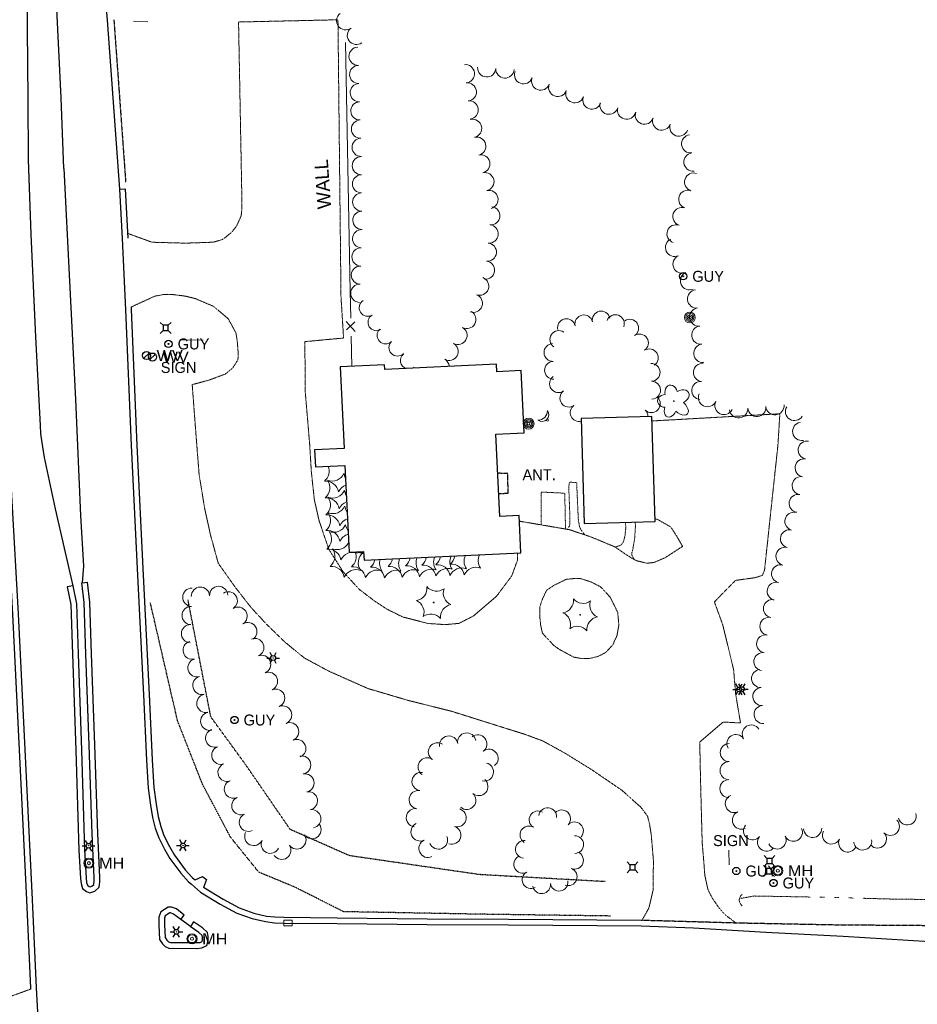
# Model space of a CAD drawing. Extents: x 386588 to 390135, y 96998 to 113606.
# Tile 78 of 93: x 388382 to 388776, y 107891 to 108323. Entities that reach past the tile are written whole.
import ezdxf
from ezdxf.enums import TextEntityAlignment as Align

# ---------------------------------------------------------------- set-up
doc = ezdxf.new("R2010")
doc.units = 0
doc.header["$MEASUREMENT"] = 0
for name, pattern in [('Wisdot1', [0.0625, 0.03125, -0.03125]), ('Wisdot3', [0.1875, 0.125, -0.0625]), ('Wisdot5', [0.1, 0.05, -0.05]), ('Wisdot6', [0.375, 0.125, -0.0625, 0.03125, -0.0625, 0.03125, -0.0625])]:
    doc.linetypes.add(name, pattern=pattern)
for name, color, linetype, lineweight in [('E_BLD', 241, 'Continuous', 25), ('E_DRN', 40, 'Continuous', 15), ('E_DTM_SlopeBottom', 3, 'Wisdot1', 25), ('E_DTM_SlopeTop', 3, 'Wisdot1', 25), ('E_DWY', 2, 'Wisdot3', 15), ('E_LAND_Vegetation', 3, 'Continuous', 15), ('E_LTG', 21, 'Continuous', 25), ('E_MISCPROP', 30, 'Continuous', 15), ('E_MISCPROP_HvyDash', 241, 'Wisdot3', 25), ('E_MISCPROP_Railing', 30, 'Continuous', 15), ('E_MISCPROP_Solid', 241, 'Continuous', 15), ('E_PATH_Sidewalk', 2, 'Wisdot5', 15), ('E_RDWY', 21, 'Continuous', 25), ('E_RDWY_Gravel', 21, 'Wisdot3', 25), ('E_SGN', 21, 'Continuous', 15), ('E_UTL_AG_Bold', 30, 'Continuous', 25), ('E_UTL_EGuyWire', 200, 'Continuous', 25), ('E_UTL_MH', 30, 'Continuous', 15), ('E_UTL_W', 5, 'Continuous', 25), ('E_WAL', 40, 'Continuous', 25), ('E_WTR', 4, 'Wisdot6', 15)]:
    doc.layers.add(name, color=color, linetype=linetype, lineweight=lineweight)
doc.styles.add('Style-dot_font5', font='dot_font5.shx')

# ---------------------------------------------------------------- blocks, each defined once
blk = doc.blocks.new('ANT')
at = {"layer": 'E_MISCPROP', "style": 'Style-dot_font5'}
blk.add_text('ANT.', height=12, dxfattribs=at).set_placement((0, 0), align=Align.MIDDLE_CENTER)
blk = doc.blocks.new('CULV')
at = {"layer": 'E_DRN'}
blk.add_arc((0, 6.15), 6.15, 216.8699, 323.1301, dxfattribs=at)
blk = doc.blocks.new('GUY')
at = {"layer": 'E_UTL_EGuyWire'}
for radius in [4, 0.5]:
    blk.add_circle((0, 0), radius, dxfattribs=at)
at = {"layer": 'E_UTL_EGuyWire', "style": 'Style-dot_font5'}
blk.add_text('GUY', height=12, dxfattribs=at).set_placement((10, 0), align=Align.MIDDLE_LEFT)
blk = doc.blocks.new('INLET')
at = {"layer": 'E_DRN', "flags": 128}
blk.add_lwpolyline([(-7.5, 10), (7.5, 10), (7.5, 0), (-7.5, 0)], close=True, dxfattribs=at)
blk = doc.blocks.new('LPOL')
at = {"layer": 'E_LTG'}
for p, q in [((-4, 0), (-1.5, 0)), ((-0.75, 1.3), (-2, 3.46)), ((0.75, 1.3), (2, 3.46)), ((1.5, 0), (4, 0)), ((-2, -3.46), (-0.75, -1.3)), ((2, -3.46), (0.75, -1.3))]:
    blk.add_line(p, q, dxfattribs=at)
for radius in [1.5, 1.5, 1.5, 0.125]:
    blk.add_circle((0, 0), radius, dxfattribs=at)
blk = doc.blocks.new('MH')
at = {"layer": 'E_UTL_MH'}
for radius in [5, 4, 1.5]:
    blk.add_circle((0, 0), radius, dxfattribs=at)
at = {"layer": 'E_UTL_MH', "style": 'Style-dot_font5', "width": 1.111111}
blk.add_text('MH', height=10.8, dxfattribs=at).set_placement((10, 0), align=Align.MIDDLE_LEFT)
blk = doc.blocks.new('PED')
at = {"layer": 'E_UTL_AG_Bold'}
for p, q in [((-2.5, 2.5), (-5.33, 5.33)), ((2.5, 2.5), (5.33, 5.33)), ((-2.5, -2.5), (-5.33, -5.33)), ((2.5, -2.5), (5.33, -5.33))]:
    blk.add_line(p, q, dxfattribs=at)
at = {"layer": 'E_UTL_AG_Bold', "flags": 128}
blk.add_lwpolyline([(-2.5, -2.5), (2.5, -2.5), (2.5, 2.5), (-2.5, 2.5)], close=True, dxfattribs=at)
blk = doc.blocks.new('CTRE')
at = {"layer": 'E_LAND_Vegetation'}
blk.add_circle((0, 0), 0.223, dxfattribs=at)
for centre, start, end in [((-11.97, 8.96), 280.2067, 5.97162), ((1.81, 14.92), 220.21132, 305.97623), ((13.83, 5.89), 160.21133, 245.97624), ((-13.83, -5.9), 340.21132, 65.97623), ((-1.81, -14.93), 40.21133, 125.97624)]:
    blk.add_arc(centre, 7.87, start, end, dxfattribs=at)
at = {"layer": 'E_LAND_Vegetation', "extrusion": (0, 0, -1)}
blk.add_arc((-12.03, -9.04), 7.87, 354.07279, 79.74889, dxfattribs=at)
blk = doc.blocks.new('POLE')
at = {"layer": 'E_MISCPROP'}
for radius in [4.46, 3.35, 2.23, 1.12]:
    blk.add_circle((0, 0), radius, dxfattribs=at)
blk = doc.blocks.new('SDSH')
at = {"layer": 'E_MISCPROP_Solid'}
blk.add_circle((0, 0), 1.5, dxfattribs=at)
for centre, radius, start, end in [((-8.6, 8.6), 10.7, 233.5697, 36.4341), ((-14.7, 14.7), 14.7, 268.683, 1.317)]:
    blk.add_arc(centre, radius, start, end, dxfattribs=at)
blk = doc.blocks.new('SIGN')
at = {"layer": 'E_SGN', "lineweight": 13, "style": 'Style-dot_font5'}
blk.add_text('SIGN', height=12, dxfattribs=at).set_placement((0, 0), align=Align.MIDDLE_CENTER)
blk = doc.blocks.new('DTRE')
at = {"layer": 'E_LAND_Vegetation'}
blk.add_circle((-0.18, 0), 0.183, dxfattribs=at)
for centre, major_axis, ratio in [((-1.87, 5.32), (1.36, -4.98), 0.782863), ((4.06, 2.74), (-5.27, -2.93), 0.691916), ((-5.87, 0.15), (4.93, -0.12), 0.832022), ((-2.49, -5.24), (1.8, 4.86), 0.716896), ((3.54, -3.71), (-5.01, 4.58), 0.560249)]:
    blk.add_ellipse(centre, major_axis=major_axis, ratio=ratio, start_param=1.570796, end_param=4.712389, dxfattribs=at)
blk = doc.blocks.new('WV')
at = {"layer": 'E_UTL_W'}
blk.add_line((-2.83, -2.83), (2.83, 2.83), dxfattribs=at)
blk.add_circle((0, 0), 4, dxfattribs=at)
at = {"layer": 'E_UTL_W', "style": 'Style-dot_font5', "width": 1.111111}
blk.add_text('WV', height=10.8, dxfattribs=at).set_placement((10, 0), align=Align.MIDDLE_LEFT)

msp = doc.modelspace()

# ---------------------------------------------------------------- linework, layer by layer
at = {"layer": 'E_BLD', "ltscale": 5}
for p, q in [((388542.04, 108171.92), (388522.56, 108170.99)), ((388522.56, 108170.99), (388524.28, 108135.17)), ((388542.14, 108169.79), (388542.04, 108171.92)), ((388591.09, 108172.14), (388542.14, 108169.79)), ((388591.25, 108168.85), (388591.09, 108172.14)), ((388601.95, 108169.36), (388591.25, 108168.85)), ((388603.26, 108142.06), (388601.95, 108169.36)), ((388659.39, 108149.21), (388628.32, 108148.3)), ((388660.75, 108103.11), (388659.39, 108149.21)), ((388628.32, 108148.3), (388629.67, 108102.2)), ((388590.9, 108141.47), (388603.26, 108142.06)), ((388592.63, 108105.38), (388590.9, 108141.47)), ((388524.28, 108135.17), (388511.35, 108134.55)), ((388511.35, 108134.55), (388511.71, 108127.09)), ((388511.71, 108127.09), (388524.59, 108127.71)), ((388524.59, 108127.71), (388526.42, 108089.65)), ((388601.03, 108105.78), (388592.63, 108105.38)), ((388601.82, 108089.42), (388601.03, 108105.78)), ((388629.67, 108102.2), (388660.75, 108103.11)), ((388526.42, 108089.65), (388532.85, 108089.96)), ((388532.85, 108089.96), (388533.04, 108086.12)), ((388533.04, 108086.12), (388601.82, 108089.42))]:
    msp.add_line(p, q, dxfattribs=at)
at = {"layer": 'E_DTM_SlopeBottom'}
msp.add_lwpolyline([(388641.16, 107929.95), (388584.3, 107930.73), (388524.05, 107931.85), (388502.58, 107942.67), (388486.85, 107949.18), (388474.43, 107964.56), (388462.08, 107987.88), (388451.14, 108015.81), (388439.24, 108067.46)], dxfattribs=at)
at = {"layer": 'E_DTM_SlopeTop'}
msp.add_lwpolyline([(388638.8, 107945.04), (388583.7, 107948.13), (388526.57, 107956.45), (388500.62, 107967.95), (388480.98, 107996.52), (388465.78, 108017.35), (388455.77, 108068.73)], dxfattribs=at)
at = {"layer": 'E_DWY', "flags": 128}
for points in [[(388522.91, 108201.6), (388521.58, 108323.36), (388477.95, 108322.38), (388479.38, 108246.18), (388479.37, 108239.91), (388479.09, 108237.22), (388477.14, 108232.94), (388474.96, 108230.1), (388471.09, 108227.01)], [(388471.09, 108227.01), (388466.92, 108225.73), (388454.7, 108225.31), (388439.97, 108225.71), (388429.27, 108229.6)], [(388655.07, 107928.17), (388658.03, 107933.48), (388659.9, 107941.4), (388660.01, 107954.32), (388659.07, 107965.63), (388658.22, 107970.76), (388657.44, 107973.77), (388654.61, 107977.6), (388646.16, 107985.17), (388632.82, 107994.26), (388621.12, 108001.5), (388611.51, 108006.78), (388603.77, 108009.66), (388571.54, 108019.79), (388552.29, 108024.63), (388534.59, 108029.86), (388517.49, 108037.47), (388506.74, 108043.28), (388498.3, 108050.18), (388490.17, 108058.1), (388483.52, 108065.28), (388476.6, 108074.14), (388469.05, 108084.77), (388465.58, 108097.46), (388463.06, 108108.93), (388460.64, 108123.78), (388459.24, 108141.59), (388457.61, 108163.21), (388464.84, 108165.14), (388472.16, 108167.86), (388475.32, 108170.44), (388477.67, 108174.11), (388477.8, 108176.92), (388477.39, 108182.18), (388476.82, 108185.87), (388473.46, 108192.04), (388466.99, 108197.55), (388459.01, 108200.98), (388454.59, 108202.06), (388448.95, 108202.77), (388445.02, 108202.75), (388441.23, 108202.06), (388430.65, 108197.2)], [(388522.91, 108201.6), (388524.05, 108183.67), (388507.04, 108182.07), (388507.25, 108159.63), (388509.12, 108137.68), (388509.89, 108125.02), (388511.21, 108112.71), (388513.33, 108103.35), (388517.57, 108090.92), (388523.86, 108081.03), (388530.97, 108073.3), (388537.31, 108068.47), (388542.94, 108064.73), (388549.91, 108061.26), (388561.01, 108058.39), (388568.67, 108057.86), (388574.71, 108058.41), (388581, 108061.65), (388591.15, 108070.31), (388597.8, 108079.19), (388600.37, 108086.12), (388600.43, 108089.35)], [(388659.45, 108147.26), (388715.51, 108150.41), (388714.68, 108136.9)], [(388714.68, 108136.9), (388708.77, 108081.63), (388707.83, 108079.47), (388704.61, 108078.46), (388696.01, 108077.27), (388686.78, 108067.86), (388690.38, 108057.99), (388692.73, 108048.41), (388695.21, 108038.05), (388696.15, 108027.08), (388698.26, 108014.69), (388690.61, 108015.1), (388680.35, 108006.33), (388680.68, 107990.17), (388681.42, 107962.13), (388682.17, 107953.28), (388682.58, 107947.79), (388683.91, 107941.66), (388685.72, 107938.02), (388688.8, 107933.52), (388691.37, 107930.58), (388696.08, 107927)], [(388386.67, 107897.84), (388378.62, 107894.96), (388373.33, 107895.46), (388366.95, 107898.27), (388362.04, 107903.72), (388360, 107907.69), (388358.54, 107914.37), (388357.31, 107927.13), (388357.17, 107974.06), (388355.54, 108021.62), (388354.05, 108065.24), (388352.13, 108068.77), (388349.96, 108076.44), (388349.8, 108091.03), (388353.2, 108099.91), (388358.35, 108106.82), (388363.71, 108110.94), (388367.47, 108112.64), (388371.04, 108113.43), (388375.99, 108112.36)], [(388601.15, 108103.28), (388623.38, 108099.49), (388632.93, 108096.22), (388642.95, 108092.07), (388647.66, 108088.86), (388650.65, 108086.94), (388652.71, 108085.89), (388657.12, 108084.81), (388660.25, 108085.14), (388665.12, 108087.22), (388672.81, 108092.19), (388670.3, 108096.6), (388667.7, 108100.66), (388662.2, 108103.85), (388660.71, 108104.43)], [(388616.31, 108048.69), (388611.3, 108054.13), (388610.51, 108057.7), (388610.15, 108061.39), (388610.23, 108065.89), (388611.45, 108069.41), (388613.13, 108072.95), (388616.31, 108075.08), (388621.72, 108077.73), (388624.97, 108078.07), (388627.77, 108078.17), (388632.54, 108076.65), (388636.88, 108074.44), (388641.08, 108069.86)], [(388641.08, 108069.86), (388644.34, 108063.24), (388644.86, 108057.75), (388644.01, 108053.01), (388642.13, 108048.9), (388638.99, 108045.54), (388635.57, 108043.85), (388632.23, 108043.06), (388628.75, 108042.94), (388625.02, 108043.6), (388618.73, 108046.98), (388616.31, 108048.69)]]:
    msp.add_lwpolyline(points, dxfattribs=at)
at = {"layer": 'E_LAND_Vegetation'}
for centre, radius, start, end in [((388524.95, 108322.94), 4, 126.3106, 306.2952), ((388529.68, 108316.5), 4, 126.3106, 306.2952), ((388530.4, 108307.35), 4, 91.9183, 271.9029), ((388530.67, 108299.36), 4, 91.9183, 271.9029), ((388577.47, 108299.68), 4, 276.1933, 96.178), ((388586.87, 108302.26), 4, 176.3642, 356.3489), ((388594.85, 108301.75), 4, 176.3642, 356.3489), ((388603.03, 108299.22), 4, 159.6663, 339.651), ((388578.33, 108291.73), 4, 276.1933, 96.178), ((388610.53, 108296.44), 4, 159.6663, 339.651), ((388530.94, 108291.36), 4, 91.9183, 271.9029), ((388618.04, 108293.66), 4, 159.6663, 339.651), ((388625.54, 108290.88), 4, 159.6663, 339.651), ((388531.2, 108283.37), 4, 91.9183, 271.9029), ((388579.19, 108283.78), 4, 276.1933, 96.178), ((388633.04, 108288.1), 4, 159.6663, 339.651), ((388640.53, 108285.85), 4, 164.4122, 344.3968), ((388648.24, 108283.69), 4, 164.4122, 344.3968), ((388656.06, 108281.5), 4, 160.9043, 340.8889), ((388531.47, 108275.38), 4, 91.9183, 271.9029), ((388580.67, 108275.68), 4, 282.9655, 102.9501), ((388663.62, 108278.88), 4, 160.9043, 340.8889), ((388671.18, 108276.26), 4, 160.9043, 340.8889), ((388531.74, 108267.39), 4, 91.9183, 271.9029), ((388582.47, 108267.88), 4, 282.9655, 102.9501), ((388676.38, 108268.88), 4, 96.9726, 276.9573), ((388531.84, 108259.34), 4, 90.621, 270.6057), ((388584.26, 108260.08), 4, 282.9655, 102.9501), ((388677.35, 108260.94), 4, 96.9726, 276.9573), ((388531.93, 108251.34), 4, 90.621, 270.6057), ((388586.06, 108252.29), 4, 282.9655, 102.9501), ((388677.69, 108252.13), 4, 71.2311, 251.2158), ((388587.85, 108244.49), 4, 282.9655, 102.9501), ((388675.11, 108244.55), 4, 71.2311, 251.2158), ((388532.02, 108243.35), 4, 90.621, 270.6057), ((388588.68, 108237.31), 4, 264.4002, 84.3848), ((388672.54, 108236.98), 4, 71.2311, 251.2158), ((388532.1, 108235.35), 4, 90.621, 270.6057), ((388531.96, 108227.26), 4, 88.0968, 268.0815), ((388587.9, 108229.34), 4, 264.4002, 84.3848), ((388669.96, 108229.4), 4, 71.2311, 251.2158), ((388669.33, 108223.45), 4, 114.002, 293.9867), ((388531.69, 108219.27), 4, 88.0968, 268.0815), ((388587.12, 108221.38), 4, 264.4002, 84.3848), ((388672.59, 108216.14), 4, 114.002, 293.9867), ((388531.42, 108211.28), 4, 88.0968, 268.0815), ((388586.34, 108213.42), 4, 264.4002, 84.3848), ((388583.77, 108206.42), 4, 249.6263, 69.611), ((388675.84, 108208.83), 4, 114.002, 293.9867), ((388531.16, 108203.28), 4, 88.0968, 268.0815), ((388580.99, 108198.92), 4, 249.6263, 69.611), ((388678.97, 108200.83), 4, 96.5695, 276.5542), ((388534.62, 108196.94), 3.73, 121.4712, 301.4559), ((388679.88, 108192.88), 4, 96.5695, 276.5542), ((388538.51, 108190.59), 3.73, 121.4712, 301.4559), ((388578.13, 108191.8), 4, 240.931, 60.9156), ((388621.85, 108188.23), 3.9, 12.4462, 192.4309), ((388629.47, 108189.91), 3.9, 12.4462, 192.4309), ((388637.09, 108191.59), 3.9, 12.4462, 192.4309), ((388643.34, 108189.99), 3.9, 339.8925, 159.8771), ((388574.24, 108184.81), 4, 240.931, 60.9156), ((388649.62, 108188.03), 3.9, 303.4717, 123.4564), ((388680.8, 108184.93), 4, 96.5695, 276.5542), ((388542.48, 108184.84), 3.73, 134.1696, 314.1543), ((388618.5, 108183), 3.9, 56.177, 236.1616), ((388653.92, 108181.52), 3.9, 303.4717, 123.4564), ((388547.68, 108179.49), 3.73, 134.1696, 314.1543), ((388570.35, 108177.82), 4, 240.931, 60.9156), ((388615.92, 108177.32), 3.9, 91.9236, 271.9082), ((388681.71, 108176.98), 4, 96.5695, 276.5542), ((388552.67, 108173.78), 3.73, 130.0854, 251.7635), ((388658.22, 108175.01), 3.9, 303.4717, 123.4564), ((388552.67, 108173.78), 3.73, 293.7287, 310.0701), ((388566.47, 108170.83), 4, 4.6152, 60.9156), ((388616.18, 108169.52), 3.9, 91.9236, 271.9082), ((388659.03, 108168.57), 3.9, 271.6281, 91.6128), ((388681.53, 108168.59), 4, 84.7473, 264.732), ((388618.34, 108163.61), 3.9, 125.5912, 305.5759), ((388659.25, 108160.77), 3.9, 271.6281, 91.6128), ((388680.8, 108160.62), 4, 84.7473, 264.732), ((388622.88, 108157.27), 3.9, 125.5912, 305.5759), ((388659.12, 108154.81), 3.9, 225.9973, 45.982), ((388683.75, 108157.5), 4, 154.4329, 334.4176), ((388627.42, 108150.92), 3.9, 125.5912, 283.8397), ((388690.97, 108154.05), 4, 154.4329, 334.4176), ((388705.39, 108153.24), 4, 184.9647, 4.9494), ((388713.36, 108153.93), 4, 184.9647, 4.9494), ((388721.93, 108151.44), 4, 148.5288, 328.5134), ((388653.7, 108149.19), 3.9, 359.5183, 45.982), ((388697.42, 108152.55), 4, 184.9647, 4.9494), ((388725.09, 108142.68), 4, 100.4602, 280.4449), ((388727.48, 108134.5), 3.96, 80.4831, 260.4678), ((388512.01, 108125.27), 5.72, 309.5111, 21.4469), ((388726.17, 108126.69), 3.96, 80.4831, 260.4678), ((388518.99, 108126.59), 5.72, 249.5111, 335.276), ((388529.84, 108125.15), 5.72, 189.5111, 209.4298), ((388724.86, 108118.88), 3.96, 80.4831, 260.4678), ((388516.18, 108115.15), 5.72, 9.5111, 95.276), ((388512.32, 108117.93), 5.72, 309.5111, 35.276), ((388527.02, 108113.71), 5.72, 110.5966, 155.276), ((388519.25, 108119.14), 5.72, 249.5111, 335.276), ((388530.09, 108117.69), 5.72, 189.5111, 211.6136), ((388723.55, 108111.07), 3.96, 80.4831, 260.4678), ((388516.48, 108107.81), 5.72, 9.5111, 95.276), ((388512.57, 108110.47), 5.72, 309.5111, 35.276), ((388519.32, 108112.29), 5.72, 249.5111, 335.276), ((388527.33, 108106.36), 5.72, 110.1212, 155.276), ((388530.16, 108110.84), 5.72, 189.5111, 216.6712), ((388516.74, 108100.35), 5.72, 9.5111, 95.276), ((388512.64, 108103.62), 5.72, 309.5111, 35.276), ((388721.65, 108103.21), 3.96, 75.7831, 255.7678), ((388519.71, 108104.11), 5.72, 249.5111, 335.276), ((388527.59, 108098.9), 5.72, 109.058, 155.276), ((388530.55, 108102.66), 5.72, 189.5111, 216.6636), ((388516.81, 108093.5), 5.72, 9.5111, 95.276), ((388513.03, 108095.44), 5.72, 309.5111, 35.276), ((388527.65, 108092.06), 5.72, 106.3316, 155.276), ((388719.71, 108095.54), 3.96, 75.7831, 255.7678), ((388521.2, 108096.52), 5.72, 249.5111, 331.2689), ((388517.2, 108085.32), 5.72, 9.5111, 95.276), ((388514.52, 108087.85), 5.72, 309.5111, 35.276), ((388528.04, 108083.87), 5.72, 69.5111, 155.276), ((388523.85, 108087.67), 5.72, 309.5111, 21.6699), ((388534.72, 108092.54), 5.72, 208.5532, 215.276), ((388532.05, 108095.08), 5.72, 246.8817, 275.276), ((388536.22, 108084.96), 5.72, 129.5111, 215.276), ((388582.62, 108085.7), 5.72, 153.5807, 215.276), ((388588.84, 108085.97), 5.72, 153.2426, 215.276), ((388717.76, 108087.86), 3.96, 75.7831, 255.7678), ((388532.22, 108087.56), 5.72, 309.5111, 347.7613), ((388545.54, 108084.77), 5.72, 162.8904, 215.276), ((388539.9, 108087.82), 5.72, 309.5111, 348.8603), ((388553.91, 108084.67), 5.72, 157.3937, 215.276), ((388547.58, 108088.09), 5.72, 309.5111, 349.9444), ((388561.59, 108084.93), 5.72, 156.2102, 215.276), ((388554.7, 108088.39), 5.72, 309.5111, 350.3695), ((388558.87, 108078.27), 5.72, 9.5111, 95.276), ((388569.28, 108085.19), 5.72, 155.025, 215.276), ((388560.93, 108088.6), 5.72, 309.5111, 351.2435), ((388565.1, 108078.48), 5.72, 9.5111, 95.276), ((388576.4, 108085.49), 5.72, 154.5552, 215.276), ((388567.15, 108088.87), 5.72, 309.5111, 351.5441), ((388571.32, 108078.75), 5.72, 9.5111, 95.276), ((388715.81, 108080.19), 3.96, 75.7831, 255.7678), ((388518.69, 108077.74), 5.72, 9.5111, 95.276), ((388529.54, 108076.29), 5.72, 69.5111, 155.276), ((388528.02, 108077.55), 5.72, 9.5111, 95.276), ((388538.86, 108076.1), 5.72, 69.5111, 155.276), ((388536.39, 108077.44), 5.72, 9.5111, 95.276), ((388547.23, 108076), 5.72, 69.5111, 155.276), ((388544.07, 108077.71), 5.72, 9.5111, 95.276), ((388554.91, 108076.26), 5.72, 69.5111, 155.276), ((388551.75, 108077.97), 5.72, 9.5111, 95.276), ((388562.6, 108076.52), 5.72, 69.5111, 155.276), ((388569.72, 108076.82), 5.72, 69.5111, 155.276), ((388575.94, 108077.03), 5.72, 69.5111, 155.276), ((388582.16, 108077.3), 5.72, 69.5111, 155.276), ((388713.87, 108072.51), 3.96, 75.7831, 255.7678), ((388457.42, 108069.87), 4, 88.0027, 267.9873), ((388461.22, 108070.36), 4, 2.3335, 182.3182), ((388469.22, 108070.68), 4, 2.3335, 182.3182), ((388473.45, 108068.33), 4, 302.4177, 122.4024), ((388712.25, 108064.88), 3.96, 78.8534, 258.8381), ((388457.14, 108061.87), 4, 88.0027, 267.9873), ((388477.74, 108061.57), 4, 302.4177, 122.4024), ((388482.03, 108054.81), 4, 302.4177, 122.4024), ((388710.72, 108057.11), 3.96, 78.8534, 258.8381), ((388456.86, 108053.87), 4, 88.0027, 267.9873), ((388457.58, 108046.63), 4, 105.4051, 285.3897), ((388485.08, 108047.84), 4, 292.0771, 112.0618), ((388709.26, 108049.42), 3.96, 81.3458, 261.3304), ((388708.07, 108041.6), 3.96, 81.3458, 261.3304), ((388459.7, 108038.91), 4, 105.4051, 285.3897), ((388488.09, 108040.42), 4, 292.0771, 112.0618), ((388491.11, 108032.99), 4, 292.7281, 112.7128), ((388707.06, 108034.21), 3.96, 93.8908, 273.8754), ((388461.83, 108031.19), 4, 105.4051, 285.3897), ((388494.21, 108025.6), 4, 292.7281, 112.7128), ((388707.6, 108026.31), 3.96, 93.8908, 273.8754), ((388463.62, 108023.28), 4, 102.27, 282.2547), ((388465.32, 108015.45), 4, 102.27, 282.2547), ((388497.3, 108018.22), 4, 292.7281, 112.7128), ((388708.14, 108018.42), 3.96, 93.8908, 273.8754), ((388500.39, 108010.84), 4, 292.7281, 112.7128), ((388467.45, 108008.04), 4, 109.8614, 289.8461), ((388702.96, 108009.85), 3.96, 31.7138, 211.6985), ((388503.48, 108003.45), 4, 292.7281, 112.7128), ((388570.17, 108004.99), 4.02, 9.4618, 189.4464), ((388578.09, 108006.31), 4.02, 9.4618, 189.4464), ((388582.89, 108005.48), 4.02, 308.1581, 128.1428), ((388696.22, 108005.69), 3.96, 31.7138, 211.6985), ((388470.17, 108000.52), 4, 109.8614, 289.8461), ((388565.25, 108002.02), 4.02, 55.7347, 235.7193), ((388587.86, 107999.16), 4.02, 308.1581, 128.1428), ((388693.29, 108001.68), 3.96, 89.4754, 269.4601), ((388505.63, 107996.24), 4, 280.7414, 100.7261), ((388560.73, 107995.38), 4.02, 55.7347, 235.7193), ((388693.22, 107993.76), 3.96, 89.4754, 269.4601), ((388472.89, 107992.99), 4, 109.8614, 289.8461), ((388585.82, 107993.2), 4.02, 256.4206, 76.4053), ((388475.67, 107985.66), 4, 114.3752, 294.3598), ((388507.12, 107988.38), 4, 280.7414, 100.7261), ((388558.08, 107988.98), 4.02, 81.0592, 261.0439), ((388583.38, 107986.8), 4.02, 228.8546, 48.8392), ((388693.15, 107985.85), 3.96, 89.4754, 269.4601), ((388508.61, 107980.51), 4, 280.7414, 100.7261), ((388556.83, 107981.04), 4.02, 81.0592, 261.0439), ((388478.97, 107978.37), 4, 114.3752, 294.3598), ((388578.09, 107980.75), 4.02, 228.8546, 48.8392), ((388695.52, 107979.29), 3.96, 113.325, 293.3097), ((388510.1, 107972.65), 4, 280.7414, 100.7261), ((388555.58, 107973.1), 4.02, 81.0592, 261.0439), ((388573.84, 107973.11), 4.02, 252.892, 72.8767), ((388609.37, 107972.2), 3.87, 58.5914, 238.5761), ((388613.57, 107973.64), 3.87, 354.2535, 174.2382), ((388619.75, 107972.64), 3.87, 316.9681, 136.9528), ((388482.28, 107971.08), 4, 114.3752, 294.3598), ((388698.65, 107972.02), 3.96, 113.325, 293.3097), ((388764.02, 107969.27), 3.96, 224.2366, 44.2212), ((388771.42, 107973.9), 3.96, 194.5006, 14.4853), ((388510.16, 107967.86), 4, 214.3608, 34.3454), ((388557.63, 107966.9), 4.02, 115.519, 295.5037), ((388571.47, 107965.43), 4.02, 252.892, 72.8767), ((388605.34, 107965.59), 3.87, 58.5914, 238.5761), ((388625.41, 107967.36), 3.87, 316.9681, 136.9528), ((388703.56, 107967.33), 3.96, 140.7788, 320.7635), ((388721.46, 107966.72), 3.96, 205.5309, 25.5156), ((388729.9, 107968.37), 3.96, 181.9653, 1.95), ((388738.17, 107965.5), 3.96, 153.6366, 333.6213), ((388484.63, 107964.87), 4, 154.643, 334.6276), ((388491.86, 107961.44), 4, 154.643, 334.6276), ((388503.55, 107963.34), 4, 214.3608, 34.3454), ((388561.1, 107959.65), 4.02, 115.519, 295.5037), ((388565.66, 107963.32), 4.02, 202.4246, 22.4092), ((388603.38, 107959.21), 3.87, 84.5616, 264.5462), ((388625.49, 107961.32), 3.87, 271.037, 91.0217), ((388709.69, 107962.32), 3.96, 140.7788, 320.7635), ((388714.31, 107963.3), 3.96, 205.5309, 25.5156), ((388745.27, 107961.98), 3.96, 153.6366, 333.6213), ((388751.85, 107962.88), 3.96, 187.7217, 7.7064), ((388758.35, 107963.75), 3.96, 224.2366, 44.2212), ((388496.94, 107958.82), 4, 214.3608, 34.3454), ((388602.59, 107952.68), 3.87, 118.1996, 298.1843), ((388625.43, 107954.39), 3.87, 249.0544, 69.0391), ((388622.66, 107947.16), 3.87, 249.0544, 69.0391), ((388606.25, 107945.86), 3.87, 118.1996, 298.1843), ((388610.95, 107943.65), 3.87, 188.4707, 8.4553), ((388618.61, 107944.79), 3.87, 188.4707, 8.4553)]:
    msp.add_arc(centre, radius, start, end, dxfattribs=at)
at = {"layer": 'E_MISCPROP_HvyDash', "flags": 128}
msp.add_lwpolyline([(388592.15, 108115.4), (388592.77, 108115.43), (388596.3, 108115.55), (388596.06, 108124.25), (388592.18, 108124.28), (388591.73, 108124.26)], dxfattribs=at)
at = {"layer": 'E_MISCPROP_Railing', "ltscale": 5}
for p, q in [((388525.14, 108190.88), (388529.12, 108186.51)), ((388529.03, 108190.76), (388525.3, 108187.33))]:
    msp.add_line(p, q, dxfattribs=at)
at = {"layer": 'E_MISCPROP_Railing', "flags": 128}
for points in [[(388524.83, 108313.45), (388526.95, 108204.25)], [(388526.95, 108204.25), (388527.2, 108192.32)], [(388527.37, 108184.43), (388527.65, 108171.23)]]:
    msp.add_lwpolyline(points, dxfattribs=at)
at = {"layer": 'E_PATH_Sidewalk', "flags": 128}
for points in [[(388629.88, 108097.26), (388628.16, 108099.62), (388627.55, 108100.95), (388627.27, 108102.74), (388627.04, 108104.3), (388626.33, 108120.17), (388623.24, 108120.4), (388623.03, 108119.77), (388622.88, 108117.8), (388623.37, 108105.07), (388623.32, 108103.11), (388623.31, 108101.87), (388623.12, 108100.97), (388621.99, 108099.72)], [(388621.44, 108099.82), (388621.11, 108115.56), (388610.82, 108116.05), (388610.77, 108101.64)], [(388643.12, 108091.95), (388645.3, 108092.52), (388646.28, 108093.34), (388646.87, 108094.26), (388647.52, 108096.64), (388647.9, 108100.19), (388647.76, 108102.73)], [(388651.67, 108086.42), (388650.68, 108087.88), (388650.54, 108088.6), (388650.57, 108089.44), (388651.01, 108091.26), (388651.77, 108095.44), (388652.13, 108101.23), (388652.04, 108102.85)]]:
    msp.add_lwpolyline(points, dxfattribs=at)
at = {"layer": 'E_RDWY', "flags": 128}
for points in [[(388391.62, 108843.11), (388393.98, 108842.72), (388391, 108819.51), (388390.33, 108787.1), (388389.25, 108752.83), (388386.17, 108752.77), (388389.37, 108694.12), (388394.57, 108597.06), (388400.92, 108534.26), (388406.82, 108474.6), (388410.28, 108439.57), (388415.78, 108376.98), (388420.24, 108323.17)], [(388401.28, 108258.03), (388400.07, 108289.07), (388398, 108331.12), (388396.74, 108358.41), (388395.88, 108378.82), (388392.96, 108437.76), (388390.18, 108488.41), (388387.62, 108542.82), (388383.19, 108588.47), (388382.92, 108565.41), (388383.16, 108541.62), (388384.04, 108494.29), (388384.24, 108450.14), (388384.59, 108400.79), (388384.85, 108356.64), (388385.16, 108319.48), (388385.53, 108288.31), (388385.65, 108261.96)], [(388420.24, 108323.17), (388425.63, 108249.06), (388428.02, 108249.2)], [(388385.65, 108261.96), (388386.84, 108229.08), (388388.82, 108184.23), (388390.88, 108145.34), (388391.06, 108141.7), (388391.51, 108138.62), (388392.71, 108131.25), (388397.47, 108108.74), (388401.37, 108091.41), (388405.15, 108074.88), (388402.8, 108074.39)], [(388401.28, 108258.03), (388403.71, 108208.66), (388406.38, 108156.71), (388408.63, 108105.7), (388409.9, 108083.51), (388409.29, 108076.22), (388411.67, 108076.5)], [(388425.63, 108249.06), (388426.9, 108227.31)], [(388428.12, 108249.21), (388429.4, 108227.46)], [(388426.9, 108227.35), (388428.3, 108196.01), (388430.84, 108136.58), (388433.64, 108079.41), (388436.16, 108027.11), (388437.54, 107998.4), (388438.3, 107986.13), (388439.3, 107978.62), (388440.23, 107973.18), (388441.39, 107968.57), (388442.91, 107964.33), (388445.42, 107959.27), (388447.74, 107955.23), (388452.55, 107948.71), (388455.96, 107944.95), (388457.24, 107943.87)], [(388373.31, 108211.91), (388376.45, 108148.02), (388378.41, 108112.11), (388381.17, 108062.57), (388384.22, 108002.98), (388387.31, 107937.17), (388389.15, 107898.4), (388391.1, 107864.07), (388394.17, 107815.56), (388397.93, 107754.95), (388401.44, 107704.66), (388403.64, 107668.46), (388406.44, 107627.41)], [(388430.75, 108197.25), (388430.8, 108196.12), (388433.34, 108136.7), (388436.14, 108079.53), (388438.66, 108027.23), (388440.03, 107998.53), (388440.79, 107986.38), (388441.77, 107979), (388442.68, 107973.7), (388443.78, 107969.3), (388445.21, 107965.31), (388447.62, 107960.45), (388449.83, 107956.6), (388454.48, 107950.3), (388457.69, 107946.76), (388458.85, 107945.79)], [(388375.89, 108112.39), (388375.91, 108111.97), (388378.67, 108062.43), (388381.72, 108002.86), (388384.82, 107937.05), (388386.65, 107898.27), (388386.67, 107897.84)], [(388402.8, 108074.39), (388404.38, 108066.74), (388405.07, 108044.91), (388406.57, 108002.69), (388407.84, 107958.92), (388408.55, 107946.36), (388408.82, 107944.2), (388409.43, 107941.97), (388411.23, 107940.74), (388412.65, 107940.1), (388414.88, 107940.81), (388416.8, 107942.6), (388416.92, 107943.9), (388417.09, 107944.84), (388417.01, 107946.97), (388416.25, 107966.14), (388414.91, 108005.11), (388413.44, 108045.03), (388412.71, 108067.79), (388411.67, 108076.5)], [(388405.25, 108074.9), (388406.87, 108067.03), (388407.57, 108045), (388409.07, 108002.77), (388410.34, 107959.02), (388411.04, 107946.59), (388411.28, 107944.68), (388411.6, 107943.52), (388412.46, 107942.93), (388412.8, 107942.77), (388413.58, 107943.02), (388414.4, 107943.78), (388414.44, 107944.23), (388414.58, 107945.02), (388414.52, 107946.87), (388413.75, 107966.05), (388412.41, 108005.02), (388410.94, 108044.94), (388410.22, 108067.6), (388409.19, 108076.21)], [(388458.85, 107945.79), (388462.18, 107947.27), (388463.85, 107945.92), (388462.5, 107942.52)], [(388457.24, 107943.87), (388461.24, 107940.48)], [(388462.55, 107942.6), (388471.15, 107937.28), (388478.25, 107933.48), (388484.61, 107931.23), (388490.16, 107929.96), (388493.88, 107929.53), (388497.87, 107929.38), (388521.23, 107929.17), (388560.71, 107928.73), (388596.42, 107928.54), (388654.71, 107928.18)], [(388461.24, 107940.48), (388469.91, 107935.12), (388477.23, 107931.19), (388483.91, 107928.82), (388489.73, 107927.49), (388493.69, 107927.03), (388497.81, 107926.88), (388521.21, 107926.67), (388560.69, 107926.23), (388596.41, 107926.04), (388654.7, 107925.68)], [(388454.15, 107930.33), (388450.67, 107933.04), (388448.49, 107933.87), (388447.1, 107933.82), (388443.78, 107931.78), (388442.89, 107929.43), (388443, 107926.01), (388443.22, 107919.66), (388444.56, 107917.74), (388445.8, 107916.58), (388447.62, 107915.75), (388449.29, 107915.81), (388459.66, 107915.77), (388461.79, 107915.92), (388464.06, 107916.98), (388464.61, 107919.21), (388464.64, 107920.93), (388464.3, 107922.71), (388462.1, 107924.76), (388458.14, 107927.39)], [(388452.61, 107928.36), (388449.44, 107930.83), (388448.07, 107931.35), (388447.85, 107931.34), (388445.81, 107930.09), (388445.4, 107929.01), (388445.5, 107926.1), (388445.69, 107920.49), (388446.46, 107919.39), (388447.21, 107918.69), (388448.13, 107918.27), (388449.25, 107918.31), (388459.58, 107918.27), (388461.15, 107918.38), (388461.92, 107918.74), (388462.12, 107919.53), (388462.14, 107920.71), (388462, 107921.44), (388460.55, 107922.79), (388456.76, 107925.3)], [(388458.14, 107927.39), (388456.81, 107925.38), (388452.67, 107928.44), (388454.15, 107930.33)], [(388654.7, 107925.68), (388677.55, 107924.83), (388709.39, 107922.94), (388743.25, 107921.07), (388790.9, 107918.21), (388817.39, 107916.67)]]:
    msp.add_lwpolyline(points, dxfattribs=at)
at = {"layer": 'E_RDWY_Gravel', "flags": 128}
for points in [[(388423.23, 108323.38), (388428.41, 108252.18)], [(388654.71, 107928.18), (388697.37, 107926.97), (388741.19, 107926.11), (388774.77, 107925.91), (388812.01, 107925.39), (388816.79, 107925.32)]]:
    msp.add_lwpolyline(points, dxfattribs=at)
at = {"layer": 'E_SGN', "ltscale": 5}
for p, q in [((388431.88, 108322.69), (388438.1, 108322.47)), ((388462.45, 108182.9), (388452.13, 108182.66)), ((388693.28, 107952.41), (388693.06, 107958.91))]:
    msp.add_line(p, q, dxfattribs=at)
at = {"layer": 'E_WTR', "flags": 128}
for points in [[(388728.81, 107938.29), (388704.29, 107938.75), (388698.43, 107937.7)], [(388735.12, 107938.18), (388733.02, 107938.22)], [(388741.42, 107938.02), (388739.32, 107938.08)], [(388747.73, 107937.85), (388745.63, 107937.91)], [(388782.41, 107937.2), (388765.92, 107937.37), (388751.93, 107937.74)]]:
    msp.add_lwpolyline(points, dxfattribs=at)

# ---------------------------------------------------------------- block references
at = {"layer": 'E_DRN'}
for name, p, xscale, yscale, zscale, rotation in [('CULV', (388697.71, 107936.92), 0.5, 0.5, 0.5, 270.4265348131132), ('INLET', (388499.64, 107928.12), 0.25, 0.25, 0.25, 179.9659932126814)]:
    msp.add_blockref(name, p, dxfattribs=dict(at, xscale=xscale, yscale=yscale, zscale=zscale, rotation=rotation))
at = {"layer": 'E_LAND_Vegetation'}
for name, p, xscale, yscale, zscale in [('DTRE', (388669.14, 108155.94), 0.6769248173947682, 0.6769248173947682, 0.6769248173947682), ('CTRE', (388563.58, 108067.55), 0.7108526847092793, 0.7108526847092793, 0.7108526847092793), ('CTRE', (388627.88, 108062.17), 0.7108526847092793, 0.7108526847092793, 0.7108526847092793)]:
    msp.add_blockref(name, p, dxfattribs=dict(at, xscale=xscale, yscale=yscale, zscale=zscale))
at = {"layer": 'E_LTG', "xscale": 0.692840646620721, "yscale": 0.692840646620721, "zscale": 0.692840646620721}
for p in [(388493.14, 108043.21), (388697.62, 108029.41), (388698.84, 108029.47), (388412.11, 107960.78), (388453.54, 107960.96), (388450.68, 107923.02)]:
    msp.add_blockref('LPOL', p, dxfattribs=at)
at = {"layer": 'E_MISCPROP'}
for name, p, xscale, yscale, zscale in [('POLE', (388676.01, 108192.66), 0.5377037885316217, 0.5377037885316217, 0.5377037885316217), ('POLE', (388605.25, 108146.07), 0.5377037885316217, 0.5377037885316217, 0.5377037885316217), ('ANT', (388609.89, 108123.66), 0.3999999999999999, 0.3999999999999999, 0.3999999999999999)]:
    msp.add_blockref(name, p, dxfattribs=dict(at, xscale=xscale, yscale=yscale, zscale=zscale))
at = {"layer": 'E_MISCPROP_Solid', "xscale": 0.2807663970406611, "yscale": 0.2807663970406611, "zscale": 0.2807663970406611}
msp.add_blockref('SDSH', (388613.51, 108147.59), dxfattribs=at)
at = {"layer": 'E_SGN', "xscale": 0.3999999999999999, "yscale": 0.3999999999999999, "zscale": 0.3999999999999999}
for p in [(388451.64, 108170.74), (388694.03, 107963.05)]:
    msp.add_blockref('SIGN', p, dxfattribs=at)
at = {"layer": 'E_UTL_AG_Bold', "xscale": 0.4503659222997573, "yscale": 0.4503659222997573, "zscale": 0.4503659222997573}
for p in [(388445.94, 108188.12), (388710.97, 107954.12), (388650.85, 107951.37), (388710.74, 107949.67)]:
    msp.add_blockref('PED', p, dxfattribs=at)
at = {"layer": 'E_UTL_EGuyWire', "xscale": 0.3999999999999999, "yscale": 0.3999999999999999, "zscale": 0.3999999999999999}
for p in [(388673.08, 108210.76), (388447.23, 108181.06), (388476.16, 108016), (388696.41, 107949.71), (388712.7, 107944.45)]:
    msp.add_blockref('GUY', p, dxfattribs=at)
at = {"layer": 'E_UTL_MH', "xscale": 0.4444444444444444, "yscale": 0.4444444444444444, "zscale": 0.4444444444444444}
for p in [(388412.26, 107953.15), (388714.62, 107949.85), (388457.53, 107919.95)]:
    msp.add_blockref('MH', p, dxfattribs=at)
at = {"layer": 'E_UTL_W', "xscale": 0.4444444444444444, "yscale": 0.4444444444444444, "zscale": 0.4444444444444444}
for p in [(388437.55, 108175.97), (388440.18, 108175.31)]:
    msp.add_blockref('WV', p, dxfattribs=at)

# ---------------------------------------------------------------- texts
at = {"layer": 'E_WAL', "style": 'Style-dot_font5'}
msp.add_text('WALL', height=6, rotation=93.8866, dxfattribs=at).set_placement((388514.87, 108251.18), align=Align.MIDDLE_CENTER)

doc.saveas('drawing.dxf')
